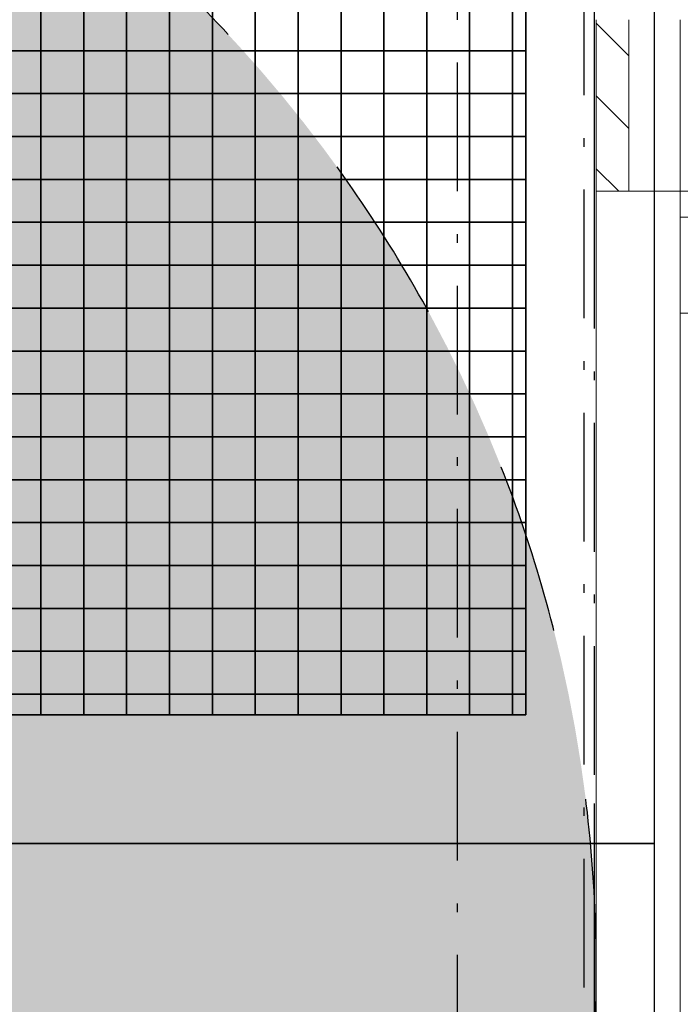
# Model space of a CAD drawing. Header units: millimetres. Extents: x -173281 to 144469, y -85977 to 83288.
# Tile 256 of 256: x -78262 to -77877, y -17681 to -17107. Entities that reach past the tile are written whole.
import ezdxf
from ezdxf.enums import TextEntityAlignment as Align

# ---------------------------------------------------------------- set-up
doc = ezdxf.new("R2010")
doc.units = ezdxf.units.MM
doc.header["$LTSCALE"] = 0.5
doc.header["$MEASUREMENT"] = 0
for name, pattern in [('Over snittplan', [260, 150, -50, 10, -50]), ('PLINE', [0]), ('Prikk & stiplet', [1340.555525, 705.555534, -352.777767, 0, -282.222223]), ('Stipling', [400, 200, -200])]:
    doc.linetypes.add(name, pattern=pattern)
for name, color, linetype in [('216- Direkte fundamentering(Nye konstruksjoner)', 7, 'Continuous'), ('217- Drenering(Nye konstruksjoner)', 7, 'Continuous'), ('223- Bjelker(Nye konstruksjoner)', 7, 'Continuous'), ('235- Utvendig kledning og overflate (Skravur)(Nye konstruksjoner)', 7, 'Continuous'), ('244- Vinduer_ dører_ foldevegger(Nye konstruksjoner)', 7, 'Continuous'), ('252- Gulv på grunn_ bunnplate(Nye konstruksjoner)', 7, 'Continuous'), ('255- Gulvoverflate (Skravur)(Nye konstruksjoner)', 7, 'Continuous'), ('279- Annet fast inventar(Nye konstruksjoner)', 7, 'Continuous'), ('852- Teknisk_symbolsk informasjon_ bygning(Nye konstruksjoner)', 7, 'Continuous')]:
    doc.layers.add(name, color=color, linetype=linetype)
doc.layers.add('234- Vinduer_ dører_ porter(Nye konstruksjoner)', color=7, linetype='Continuous', lineweight=0)
doc.layers.add('235- Utvendig kledning og overflate(Nye konstruksjoner)', color=7, linetype='Continuous', lineweight=0)
doc.styles.add('GENERATED_STYLE_1', font='arial.ttf')
doc.styles.add('GENERATED_STYLE_2', font='arial.ttf')

# ---------------------------------------------------------------- blocks, each defined once
blk = doc.blocks.new('*X31')
at = {"layer": '255- Gulvoverflate (Skravur)(Nye konstruksjoner)', "linetype": 'PLINE'}
for p, q in [((-78250, -17125), (-78250, -17100)), ((-78250, -17100), (-78250, -17125)), ((-78225, -17125), (-78225, -17100)), ((-78225, -17100), (-78225, -17125)), ((-78200, -17125), (-78200, -17100)), ((-78200, -17100), (-78200, -17125)), ((-78175, -17125), (-78175, -17100)), ((-78175, -17100), (-78175, -17125)), ((-78150, -17125), (-78150, -17100)), ((-78150, -17100), (-78150, -17125)), ((-78125, -17125), (-78125, -17100)), ((-78125, -17100), (-78125, -17125)), ((-78100, -17125), (-78100, -17100)), ((-78100, -17100), (-78100, -17125)), ((-78075, -17125), (-78075, -17100)), ((-78075, -17100), (-78075, -17125)), ((-78050, -17125), (-78050, -17100)), ((-78050, -17100), (-78050, -17125)), ((-78025, -17125), (-78025, -17100)), ((-78025, -17100), (-78025, -17125)), ((-78000, -17125), (-78000, -17100)), ((-78000, -17100), (-78000, -17125)), ((-77975, -17125), (-77975, -17100)), ((-77975, -17100), (-77975, -17125)), ((-78275, -17125), (-78250, -17125)), ((-78250, -17125), (-78275, -17125)), ((-78250, -17125), (-78225, -17125)), ((-78250, -17150), (-78250, -17125)), ((-78225, -17125), (-78250, -17125)), ((-78250, -17125), (-78250, -17150)), ((-78225, -17125), (-78200, -17125)), ((-78225, -17150), (-78225, -17125)), ((-78200, -17125), (-78225, -17125)), ((-78225, -17125), (-78225, -17150)), ((-78200, -17125), (-78175, -17125)), ((-78200, -17150), (-78200, -17125)), ((-78175, -17125), (-78200, -17125)), ((-78200, -17125), (-78200, -17150)), ((-78175, -17125), (-78150, -17125)), ((-78175, -17150), (-78175, -17125)), ((-78150, -17125), (-78175, -17125)), ((-78175, -17125), (-78175, -17150)), ((-78150, -17125), (-78125, -17125)), ((-78150, -17150), (-78150, -17125)), ((-78125, -17125), (-78150, -17125)), ((-78150, -17125), (-78150, -17150)), ((-78125, -17125), (-78100, -17125)), ((-78125, -17150), (-78125, -17125)), ((-78100, -17125), (-78125, -17125)), ((-78125, -17125), (-78125, -17150)), ((-78100, -17125), (-78075, -17125)), ((-78100, -17150), (-78100, -17125)), ((-78075, -17125), (-78100, -17125)), ((-78100, -17125), (-78100, -17150)), ((-78075, -17125), (-78050, -17125)), ((-78075, -17150), (-78075, -17125)), ((-78050, -17125), (-78075, -17125)), ((-78075, -17125), (-78075, -17150)), ((-78050, -17125), (-78025, -17125)), ((-78050, -17150), (-78050, -17125)), ((-78025, -17125), (-78050, -17125)), ((-78050, -17125), (-78050, -17150)), ((-78025, -17125), (-78000, -17125)), ((-78025, -17150), (-78025, -17125)), ((-78000, -17125), (-78025, -17125)), ((-78025, -17125), (-78025, -17150)), ((-78000, -17125), (-77975, -17125)), ((-78000, -17150), (-78000, -17125)), ((-77975, -17125), (-78000, -17125)), ((-78000, -17125), (-78000, -17150)), ((-77975, -17125), (-77967.16, -17125)), ((-77975, -17150), (-77975, -17125)), ((-77967.16, -17125), (-77975, -17125)), ((-77975, -17125), (-77975, -17150)), ((-78275, -17150), (-78250, -17150)), ((-78250, -17150), (-78275, -17150)), ((-78250, -17150), (-78225, -17150)), ((-78250, -17175), (-78250, -17150)), ((-78225, -17150), (-78250, -17150)), ((-78250, -17150), (-78250, -17175)), ((-78225, -17150), (-78200, -17150)), ((-78225, -17175), (-78225, -17150)), ((-78200, -17150), (-78225, -17150)), ((-78225, -17150), (-78225, -17175)), ((-78200, -17150), (-78175, -17150)), ((-78200, -17175), (-78200, -17150)), ((-78175, -17150), (-78200, -17150)), ((-78200, -17150), (-78200, -17175)), ((-78175, -17150), (-78150, -17150)), ((-78175, -17175), (-78175, -17150)), ((-78150, -17150), (-78175, -17150)), ((-78175, -17150), (-78175, -17175)), ((-78150, -17150), (-78125, -17150)), ((-78150, -17175), (-78150, -17150)), ((-78125, -17150), (-78150, -17150)), ((-78150, -17150), (-78150, -17175)), ((-78125, -17150), (-78100, -17150)), ((-78125, -17175), (-78125, -17150)), ((-78100, -17150), (-78125, -17150)), ((-78125, -17150), (-78125, -17175)), ((-78100, -17150), (-78075, -17150)), ((-78100, -17175), (-78100, -17150)), ((-78075, -17150), (-78100, -17150)), ((-78100, -17150), (-78100, -17175)), ((-78075, -17150), (-78050, -17150)), ((-78075, -17175), (-78075, -17150)), ((-78050, -17150), (-78075, -17150)), ((-78075, -17150), (-78075, -17175)), ((-78050, -17150), (-78025, -17150)), ((-78050, -17175), (-78050, -17150)), ((-78025, -17150), (-78050, -17150)), ((-78050, -17150), (-78050, -17175)), ((-78025, -17150), (-78000, -17150)), ((-78025, -17175), (-78025, -17150)), ((-78000, -17150), (-78025, -17150)), ((-78025, -17150), (-78025, -17175)), ((-78000, -17150), (-77975, -17150)), ((-78000, -17175), (-78000, -17150)), ((-77975, -17150), (-78000, -17150)), ((-78000, -17150), (-78000, -17175)), ((-77975, -17150), (-77967.16, -17150)), ((-77975, -17175), (-77975, -17150)), ((-77967.16, -17150), (-77975, -17150)), ((-77975, -17150), (-77975, -17175)), ((-78275, -17175), (-78250, -17175)), ((-78250, -17175), (-78275, -17175)), ((-78250, -17175), (-78225, -17175)), ((-78250, -17200), (-78250, -17175)), ((-78225, -17175), (-78250, -17175)), ((-78250, -17175), (-78250, -17200)), ((-78225, -17175), (-78200, -17175)), ((-78225, -17200), (-78225, -17175)), ((-78200, -17175), (-78225, -17175)), ((-78225, -17175), (-78225, -17200)), ((-78200, -17175), (-78175, -17175)), ((-78200, -17200), (-78200, -17175)), ((-78175, -17175), (-78200, -17175)), ((-78200, -17175), (-78200, -17200)), ((-78175, -17175), (-78150, -17175)), ((-78175, -17200), (-78175, -17175)), ((-78150, -17175), (-78175, -17175)), ((-78175, -17175), (-78175, -17200)), ((-78150, -17175), (-78125, -17175)), ((-78150, -17200), (-78150, -17175)), ((-78125, -17175), (-78150, -17175)), ((-78150, -17175), (-78150, -17200)), ((-78125, -17175), (-78100, -17175)), ((-78125, -17200), (-78125, -17175)), ((-78100, -17175), (-78125, -17175)), ((-78125, -17175), (-78125, -17200)), ((-78100, -17175), (-78075, -17175)), ((-78100, -17200), (-78100, -17175)), ((-78075, -17175), (-78100, -17175)), ((-78100, -17175), (-78100, -17200)), ((-78075, -17175), (-78050, -17175)), ((-78075, -17200), (-78075, -17175)), ((-78050, -17175), (-78075, -17175)), ((-78075, -17175), (-78075, -17200)), ((-78050, -17175), (-78025, -17175)), ((-78050, -17200), (-78050, -17175)), ((-78025, -17175), (-78050, -17175)), ((-78050, -17175), (-78050, -17200)), ((-78025, -17175), (-78000, -17175)), ((-78025, -17200), (-78025, -17175)), ((-78000, -17175), (-78025, -17175)), ((-78025, -17175), (-78025, -17200)), ((-78000, -17175), (-77975, -17175)), ((-78000, -17200), (-78000, -17175)), ((-77975, -17175), (-78000, -17175)), ((-78000, -17175), (-78000, -17200)), ((-77975, -17175), (-77967.16, -17175)), ((-77975, -17200), (-77975, -17175)), ((-77967.16, -17175), (-77975, -17175)), ((-77975, -17175), (-77975, -17200)), ((-78275, -17200), (-78250, -17200)), ((-78250, -17200), (-78275, -17200)), ((-78250, -17200), (-78225, -17200)), ((-78250, -17225), (-78250, -17200)), ((-78225, -17200), (-78250, -17200)), ((-78250, -17200), (-78250, -17225)), ((-78225, -17200), (-78200, -17200)), ((-78225, -17225), (-78225, -17200)), ((-78200, -17200), (-78225, -17200)), ((-78225, -17200), (-78225, -17225)), ((-78200, -17200), (-78175, -17200)), ((-78200, -17225), (-78200, -17200)), ((-78175, -17200), (-78200, -17200)), ((-78200, -17200), (-78200, -17225)), ((-78175, -17200), (-78150, -17200)), ((-78175, -17225), (-78175, -17200)), ((-78150, -17200), (-78175, -17200)), ((-78175, -17200), (-78175, -17225)), ((-78150, -17200), (-78125, -17200)), ((-78150, -17225), (-78150, -17200)), ((-78125, -17200), (-78150, -17200)), ((-78150, -17200), (-78150, -17225)), ((-78125, -17200), (-78100, -17200)), ((-78125, -17225), (-78125, -17200)), ((-78100, -17200), (-78125, -17200)), ((-78125, -17200), (-78125, -17225)), ((-78100, -17200), (-78075, -17200)), ((-78100, -17225), (-78100, -17200)), ((-78075, -17200), (-78100, -17200)), ((-78100, -17200), (-78100, -17225)), ((-78075, -17200), (-78050, -17200)), ((-78075, -17225), (-78075, -17200)), ((-78050, -17200), (-78075, -17200)), ((-78075, -17200), (-78075, -17225)), ((-78050, -17200), (-78025, -17200)), ((-78050, -17225), (-78050, -17200)), ((-78025, -17200), (-78050, -17200)), ((-78050, -17200), (-78050, -17225)), ((-78025, -17200), (-78000, -17200)), ((-78025, -17225), (-78025, -17200)), ((-78000, -17200), (-78025, -17200)), ((-78025, -17200), (-78025, -17225)), ((-78000, -17200), (-77975, -17200)), ((-78000, -17225), (-78000, -17200)), ((-77975, -17200), (-78000, -17200)), ((-78000, -17200), (-78000, -17225)), ((-77975, -17200), (-77967.16, -17200)), ((-77975, -17225), (-77975, -17200)), ((-77967.16, -17200), (-77975, -17200)), ((-77975, -17200), (-77975, -17225)), ((-78275, -17225), (-78250, -17225)), ((-78250, -17225), (-78275, -17225)), ((-78250, -17225), (-78225, -17225)), ((-78250, -17250), (-78250, -17225)), ((-78225, -17225), (-78250, -17225)), ((-78250, -17225), (-78250, -17250)), ((-78225, -17225), (-78200, -17225)), ((-78225, -17250), (-78225, -17225)), ((-78200, -17225), (-78225, -17225)), ((-78225, -17225), (-78225, -17250)), ((-78200, -17225), (-78175, -17225)), ((-78200, -17250), (-78200, -17225)), ((-78175, -17225), (-78200, -17225)), ((-78200, -17225), (-78200, -17250)), ((-78175, -17225), (-78150, -17225)), ((-78175, -17250), (-78175, -17225)), ((-78150, -17225), (-78175, -17225)), ((-78175, -17225), (-78175, -17250)), ((-78150, -17225), (-78125, -17225)), ((-78150, -17250), (-78150, -17225)), ((-78125, -17225), (-78150, -17225)), ((-78150, -17225), (-78150, -17250)), ((-78125, -17225), (-78100, -17225)), ((-78125, -17250), (-78125, -17225)), ((-78100, -17225), (-78125, -17225)), ((-78125, -17225), (-78125, -17250)), ((-78100, -17225), (-78075, -17225)), ((-78100, -17250), (-78100, -17225)), ((-78075, -17225), (-78100, -17225)), ((-78100, -17225), (-78100, -17250)), ((-78075, -17225), (-78050, -17225)), ((-78075, -17250), (-78075, -17225)), ((-78050, -17225), (-78075, -17225)), ((-78075, -17225), (-78075, -17250)), ((-78050, -17225), (-78025, -17225)), ((-78050, -17250), (-78050, -17225)), ((-78025, -17225), (-78050, -17225)), ((-78050, -17225), (-78050, -17250)), ((-78025, -17225), (-78000, -17225)), ((-78025, -17250), (-78025, -17225)), ((-78000, -17225), (-78025, -17225)), ((-78025, -17225), (-78025, -17250)), ((-78000, -17225), (-77975, -17225)), ((-78000, -17250), (-78000, -17225)), ((-77975, -17225), (-78000, -17225)), ((-78000, -17225), (-78000, -17250)), ((-77975, -17225), (-77967.16, -17225)), ((-77975, -17250), (-77975, -17225)), ((-77967.16, -17225), (-77975, -17225)), ((-77975, -17225), (-77975, -17250)), ((-78275, -17250), (-78250, -17250)), ((-78250, -17250), (-78275, -17250)), ((-78250, -17250), (-78225, -17250)), ((-78250, -17275), (-78250, -17250)), ((-78225, -17250), (-78250, -17250)), ((-78250, -17250), (-78250, -17275)), ((-78225, -17250), (-78200, -17250)), ((-78225, -17275), (-78225, -17250)), ((-78200, -17250), (-78225, -17250)), ((-78225, -17250), (-78225, -17275)), ((-78200, -17250), (-78175, -17250)), ((-78200, -17275), (-78200, -17250)), ((-78175, -17250), (-78200, -17250)), ((-78200, -17250), (-78200, -17275)), ((-78175, -17250), (-78150, -17250)), ((-78175, -17275), (-78175, -17250)), ((-78150, -17250), (-78175, -17250)), ((-78175, -17250), (-78175, -17275)), ((-78150, -17250), (-78125, -17250)), ((-78150, -17275), (-78150, -17250)), ((-78125, -17250), (-78150, -17250)), ((-78150, -17250), (-78150, -17275)), ((-78125, -17250), (-78100, -17250)), ((-78125, -17275), (-78125, -17250)), ((-78100, -17250), (-78125, -17250)), ((-78125, -17250), (-78125, -17275)), ((-78100, -17250), (-78075, -17250)), ((-78100, -17275), (-78100, -17250)), ((-78075, -17250), (-78100, -17250)), ((-78100, -17250), (-78100, -17275)), ((-78075, -17250), (-78050, -17250)), ((-78075, -17275), (-78075, -17250)), ((-78050, -17250), (-78075, -17250)), ((-78075, -17250), (-78075, -17275)), ((-78050, -17250), (-78025, -17250)), ((-78050, -17275), (-78050, -17250)), ((-78025, -17250), (-78050, -17250)), ((-78050, -17250), (-78050, -17275)), ((-78025, -17250), (-78000, -17250)), ((-78025, -17275), (-78025, -17250)), ((-78000, -17250), (-78025, -17250)), ((-78025, -17250), (-78025, -17275)), ((-78000, -17250), (-77975, -17250)), ((-78000, -17275), (-78000, -17250)), ((-77975, -17250), (-78000, -17250)), ((-78000, -17250), (-78000, -17275)), ((-77975, -17250), (-77967.16, -17250)), ((-77975, -17275), (-77975, -17250)), ((-77967.16, -17250), (-77975, -17250)), ((-77975, -17250), (-77975, -17275)), ((-78275, -17275), (-78250, -17275)), ((-78250, -17275), (-78275, -17275)), ((-78250, -17275), (-78225, -17275)), ((-78250, -17300), (-78250, -17275)), ((-78225, -17275), (-78250, -17275)), ((-78250, -17275), (-78250, -17300)), ((-78225, -17275), (-78200, -17275)), ((-78225, -17300), (-78225, -17275)), ((-78200, -17275), (-78225, -17275)), ((-78225, -17275), (-78225, -17300)), ((-78200, -17275), (-78175, -17275)), ((-78200, -17300), (-78200, -17275)), ((-78175, -17275), (-78200, -17275)), ((-78200, -17275), (-78200, -17300)), ((-78175, -17275), (-78150, -17275)), ((-78175, -17300), (-78175, -17275)), ((-78150, -17275), (-78175, -17275)), ((-78175, -17275), (-78175, -17300)), ((-78150, -17275), (-78125, -17275)), ((-78150, -17300), (-78150, -17275)), ((-78125, -17275), (-78150, -17275)), ((-78150, -17275), (-78150, -17300)), ((-78125, -17275), (-78100, -17275)), ((-78125, -17300), (-78125, -17275)), ((-78100, -17275), (-78125, -17275)), ((-78125, -17275), (-78125, -17300)), ((-78100, -17275), (-78075, -17275)), ((-78100, -17300), (-78100, -17275)), ((-78075, -17275), (-78100, -17275)), ((-78100, -17275), (-78100, -17300)), ((-78075, -17275), (-78050, -17275)), ((-78075, -17300), (-78075, -17275)), ((-78050, -17275), (-78075, -17275)), ((-78075, -17275), (-78075, -17300)), ((-78050, -17275), (-78025, -17275)), ((-78050, -17300), (-78050, -17275)), ((-78025, -17275), (-78050, -17275)), ((-78050, -17275), (-78050, -17300)), ((-78025, -17275), (-78000, -17275)), ((-78025, -17300), (-78025, -17275)), ((-78000, -17275), (-78025, -17275)), ((-78025, -17275), (-78025, -17300)), ((-78000, -17275), (-77975, -17275)), ((-78000, -17300), (-78000, -17275)), ((-77975, -17275), (-78000, -17275)), ((-78000, -17275), (-78000, -17300)), ((-77975, -17275), (-77967.16, -17275)), ((-77975, -17300), (-77975, -17275)), ((-77967.16, -17275), (-77975, -17275)), ((-77975, -17275), (-77975, -17300)), ((-78275, -17300), (-78250, -17300)), ((-78250, -17300), (-78275, -17300)), ((-78250, -17300), (-78225, -17300)), ((-78250, -17325), (-78250, -17300)), ((-78225, -17300), (-78250, -17300)), ((-78250, -17300), (-78250, -17325)), ((-78225, -17300), (-78200, -17300)), ((-78225, -17325), (-78225, -17300)), ((-78200, -17300), (-78225, -17300)), ((-78225, -17300), (-78225, -17325)), ((-78200, -17300), (-78175, -17300)), ((-78200, -17325), (-78200, -17300)), ((-78175, -17300), (-78200, -17300)), ((-78200, -17300), (-78200, -17325)), ((-78175, -17300), (-78150, -17300)), ((-78175, -17325), (-78175, -17300)), ((-78150, -17300), (-78175, -17300)), ((-78175, -17300), (-78175, -17325)), ((-78150, -17300), (-78125, -17300)), ((-78150, -17325), (-78150, -17300)), ((-78125, -17300), (-78150, -17300)), ((-78150, -17300), (-78150, -17325)), ((-78125, -17300), (-78100, -17300)), ((-78125, -17325), (-78125, -17300)), ((-78100, -17300), (-78125, -17300)), ((-78125, -17300), (-78125, -17325)), ((-78100, -17300), (-78075, -17300)), ((-78100, -17325), (-78100, -17300)), ((-78075, -17300), (-78100, -17300)), ((-78100, -17300), (-78100, -17325)), ((-78075, -17300), (-78050, -17300)), ((-78075, -17325), (-78075, -17300)), ((-78050, -17300), (-78075, -17300)), ((-78075, -17300), (-78075, -17325)), ((-78050, -17300), (-78025, -17300)), ((-78050, -17325), (-78050, -17300)), ((-78025, -17300), (-78050, -17300)), ((-78050, -17300), (-78050, -17325)), ((-78025, -17300), (-78000, -17300)), ((-78025, -17325), (-78025, -17300)), ((-78000, -17300), (-78025, -17300)), ((-78025, -17300), (-78025, -17325)), ((-78000, -17300), (-77975, -17300)), ((-78000, -17325), (-78000, -17300)), ((-77975, -17300), (-78000, -17300)), ((-78000, -17300), (-78000, -17325)), ((-77975, -17300), (-77967.16, -17300)), ((-77975, -17325), (-77975, -17300)), ((-77967.16, -17300), (-77975, -17300)), ((-77975, -17300), (-77975, -17325)), ((-78275, -17325), (-78250, -17325)), ((-78250, -17325), (-78275, -17325)), ((-78250, -17325), (-78225, -17325)), ((-78250, -17350), (-78250, -17325)), ((-78225, -17325), (-78250, -17325)), ((-78250, -17325), (-78250, -17350)), ((-78225, -17325), (-78200, -17325)), ((-78225, -17350), (-78225, -17325)), ((-78200, -17325), (-78225, -17325)), ((-78225, -17325), (-78225, -17350)), ((-78200, -17325), (-78175, -17325)), ((-78200, -17350), (-78200, -17325)), ((-78175, -17325), (-78200, -17325)), ((-78200, -17325), (-78200, -17350)), ((-78175, -17325), (-78150, -17325)), ((-78175, -17350), (-78175, -17325)), ((-78150, -17325), (-78175, -17325)), ((-78175, -17325), (-78175, -17350)), ((-78150, -17325), (-78125, -17325)), ((-78150, -17350), (-78150, -17325)), ((-78125, -17325), (-78150, -17325)), ((-78150, -17325), (-78150, -17350)), ((-78125, -17325), (-78100, -17325)), ((-78125, -17350), (-78125, -17325)), ((-78100, -17325), (-78125, -17325)), ((-78125, -17325), (-78125, -17350)), ((-78100, -17325), (-78075, -17325)), ((-78100, -17350), (-78100, -17325)), ((-78075, -17325), (-78100, -17325)), ((-78100, -17325), (-78100, -17350)), ((-78075, -17325), (-78050, -17325)), ((-78075, -17350), (-78075, -17325)), ((-78050, -17325), (-78075, -17325)), ((-78075, -17325), (-78075, -17350)), ((-78050, -17325), (-78025, -17325)), ((-78050, -17350), (-78050, -17325)), ((-78025, -17325), (-78050, -17325)), ((-78050, -17325), (-78050, -17350)), ((-78025, -17325), (-78000, -17325)), ((-78025, -17350), (-78025, -17325)), ((-78000, -17325), (-78025, -17325)), ((-78025, -17325), (-78025, -17350)), ((-78000, -17325), (-77975, -17325)), ((-78000, -17350), (-78000, -17325)), ((-77975, -17325), (-78000, -17325)), ((-78000, -17325), (-78000, -17350)), ((-77975, -17325), (-77967.16, -17325)), ((-77975, -17350), (-77975, -17325)), ((-77967.16, -17325), (-77975, -17325)), ((-77975, -17325), (-77975, -17350)), ((-78275, -17350), (-78250, -17350)), ((-78250, -17350), (-78275, -17350)), ((-78250, -17350), (-78225, -17350)), ((-78250, -17375), (-78250, -17350)), ((-78225, -17350), (-78250, -17350)), ((-78250, -17350), (-78250, -17375)), ((-78225, -17350), (-78200, -17350)), ((-78225, -17375), (-78225, -17350)), ((-78200, -17350), (-78225, -17350)), ((-78225, -17350), (-78225, -17375)), ((-78200, -17350), (-78175, -17350)), ((-78200, -17375), (-78200, -17350)), ((-78175, -17350), (-78200, -17350)), ((-78200, -17350), (-78200, -17375)), ((-78175, -17350), (-78150, -17350)), ((-78175, -17375), (-78175, -17350)), ((-78150, -17350), (-78175, -17350)), ((-78175, -17350), (-78175, -17375)), ((-78150, -17350), (-78125, -17350)), ((-78150, -17375), (-78150, -17350)), ((-78125, -17350), (-78150, -17350)), ((-78150, -17350), (-78150, -17375)), ((-78125, -17350), (-78100, -17350)), ((-78125, -17375), (-78125, -17350)), ((-78100, -17350), (-78125, -17350)), ((-78125, -17350), (-78125, -17375)), ((-78100, -17350), (-78075, -17350)), ((-78100, -17375), (-78100, -17350)), ((-78075, -17350), (-78100, -17350)), ((-78100, -17350), (-78100, -17375)), ((-78075, -17350), (-78050, -17350)), ((-78075, -17375), (-78075, -17350)), ((-78050, -17350), (-78075, -17350)), ((-78075, -17350), (-78075, -17375)), ((-78050, -17350), (-78025, -17350)), ((-78050, -17375), (-78050, -17350)), ((-78025, -17350), (-78050, -17350)), ((-78050, -17350), (-78050, -17375)), ((-78025, -17350), (-78000, -17350)), ((-78025, -17375), (-78025, -17350)), ((-78000, -17350), (-78025, -17350)), ((-78025, -17350), (-78025, -17375)), ((-78000, -17350), (-77975, -17350)), ((-78000, -17375), (-78000, -17350)), ((-77975, -17350), (-78000, -17350)), ((-78000, -17350), (-78000, -17375)), ((-77975, -17350), (-77967.16, -17350)), ((-77975, -17375), (-77975, -17350)), ((-77967.16, -17350), (-77975, -17350)), ((-77975, -17350), (-77975, -17375)), ((-78275, -17375), (-78250, -17375)), ((-78250, -17375), (-78275, -17375)), ((-78250, -17375), (-78225, -17375)), ((-78250, -17400), (-78250, -17375)), ((-78225, -17375), (-78250, -17375)), ((-78250, -17375), (-78250, -17400)), ((-78225, -17375), (-78200, -17375)), ((-78225, -17400), (-78225, -17375)), ((-78200, -17375), (-78225, -17375)), ((-78225, -17375), (-78225, -17400)), ((-78200, -17375), (-78175, -17375)), ((-78200, -17400), (-78200, -17375)), ((-78175, -17375), (-78200, -17375)), ((-78200, -17375), (-78200, -17400)), ((-78175, -17375), (-78150, -17375)), ((-78175, -17400), (-78175, -17375)), ((-78150, -17375), (-78175, -17375)), ((-78175, -17375), (-78175, -17400)), ((-78150, -17375), (-78125, -17375)), ((-78150, -17400), (-78150, -17375)), ((-78125, -17375), (-78150, -17375)), ((-78150, -17375), (-78150, -17400)), ((-78125, -17375), (-78100, -17375)), ((-78125, -17400), (-78125, -17375)), ((-78100, -17375), (-78125, -17375)), ((-78125, -17375), (-78125, -17400)), ((-78100, -17375), (-78075, -17375)), ((-78100, -17400), (-78100, -17375)), ((-78075, -17375), (-78100, -17375)), ((-78100, -17375), (-78100, -17400)), ((-78075, -17375), (-78050, -17375)), ((-78075, -17400), (-78075, -17375)), ((-78050, -17375), (-78075, -17375)), ((-78075, -17375), (-78075, -17400)), ((-78050, -17375), (-78025, -17375)), ((-78050, -17400), (-78050, -17375)), ((-78025, -17375), (-78050, -17375)), ((-78050, -17375), (-78050, -17400)), ((-78025, -17375), (-78000, -17375)), ((-78025, -17400), (-78025, -17375)), ((-78000, -17375), (-78025, -17375)), ((-78025, -17375), (-78025, -17400)), ((-78000, -17375), (-77975, -17375)), ((-78000, -17400), (-78000, -17375)), ((-77975, -17375), (-78000, -17375)), ((-78000, -17375), (-78000, -17400)), ((-77975, -17375), (-77967.16, -17375)), ((-77975, -17400), (-77975, -17375)), ((-77967.16, -17375), (-77975, -17375)), ((-77975, -17375), (-77975, -17400)), ((-78275, -17400), (-78250, -17400)), ((-78250, -17400), (-78275, -17400)), ((-78250, -17400), (-78225, -17400)), ((-78250, -17425), (-78250, -17400)), ((-78225, -17400), (-78250, -17400)), ((-78250, -17400), (-78250, -17425)), ((-78225, -17400), (-78200, -17400)), ((-78225, -17425), (-78225, -17400)), ((-78200, -17400), (-78225, -17400)), ((-78225, -17400), (-78225, -17425)), ((-78200, -17400), (-78175, -17400)), ((-78200, -17425), (-78200, -17400)), ((-78175, -17400), (-78200, -17400)), ((-78200, -17400), (-78200, -17425)), ((-78175, -17400), (-78150, -17400)), ((-78175, -17425), (-78175, -17400)), ((-78150, -17400), (-78175, -17400)), ((-78175, -17400), (-78175, -17425)), ((-78150, -17400), (-78125, -17400)), ((-78150, -17425), (-78150, -17400)), ((-78125, -17400), (-78150, -17400)), ((-78150, -17400), (-78150, -17425)), ((-78125, -17400), (-78100, -17400)), ((-78125, -17425), (-78125, -17400)), ((-78100, -17400), (-78125, -17400)), ((-78125, -17400), (-78125, -17425)), ((-78100, -17400), (-78075, -17400)), ((-78100, -17425), (-78100, -17400)), ((-78075, -17400), (-78100, -17400)), ((-78100, -17400), (-78100, -17425)), ((-78075, -17400), (-78050, -17400)), ((-78075, -17425), (-78075, -17400)), ((-78050, -17400), (-78075, -17400)), ((-78075, -17400), (-78075, -17425)), ((-78050, -17400), (-78025, -17400)), ((-78050, -17425), (-78050, -17400)), ((-78025, -17400), (-78050, -17400)), ((-78050, -17400), (-78050, -17425)), ((-78025, -17400), (-78000, -17400)), ((-78025, -17425), (-78025, -17400)), ((-78000, -17400), (-78025, -17400)), ((-78025, -17400), (-78025, -17425)), ((-78000, -17400), (-77975, -17400)), ((-78000, -17425), (-78000, -17400)), ((-77975, -17400), (-78000, -17400)), ((-78000, -17400), (-78000, -17425)), ((-77975, -17400), (-77967.16, -17400)), ((-77975, -17425), (-77975, -17400)), ((-77967.16, -17400), (-77975, -17400)), ((-77975, -17400), (-77975, -17425)), ((-78275, -17425), (-78250, -17425)), ((-78250, -17425), (-78275, -17425)), ((-78250, -17425), (-78225, -17425)), ((-78250, -17450), (-78250, -17425)), ((-78225, -17425), (-78250, -17425)), ((-78250, -17425), (-78250, -17450)), ((-78225, -17425), (-78200, -17425)), ((-78225, -17450), (-78225, -17425)), ((-78200, -17425), (-78225, -17425)), ((-78225, -17425), (-78225, -17450)), ((-78200, -17425), (-78175, -17425)), ((-78200, -17450), (-78200, -17425)), ((-78175, -17425), (-78200, -17425)), ((-78200, -17425), (-78200, -17450)), ((-78175, -17425), (-78150, -17425)), ((-78175, -17450), (-78175, -17425)), ((-78150, -17425), (-78175, -17425)), ((-78175, -17425), (-78175, -17450)), ((-78150, -17425), (-78125, -17425)), ((-78150, -17450), (-78150, -17425)), ((-78125, -17425), (-78150, -17425)), ((-78150, -17425), (-78150, -17450)), ((-78125, -17425), (-78100, -17425)), ((-78125, -17450), (-78125, -17425)), ((-78100, -17425), (-78125, -17425)), ((-78125, -17425), (-78125, -17450)), ((-78100, -17425), (-78075, -17425)), ((-78100, -17450), (-78100, -17425)), ((-78075, -17425), (-78100, -17425)), ((-78100, -17425), (-78100, -17450)), ((-78075, -17425), (-78050, -17425)), ((-78075, -17450), (-78075, -17425)), ((-78050, -17425), (-78075, -17425)), ((-78075, -17425), (-78075, -17450)), ((-78050, -17425), (-78025, -17425)), ((-78050, -17450), (-78050, -17425)), ((-78025, -17425), (-78050, -17425)), ((-78050, -17425), (-78050, -17450)), ((-78025, -17425), (-78000, -17425)), ((-78025, -17450), (-78025, -17425)), ((-78000, -17425), (-78025, -17425)), ((-78025, -17425), (-78025, -17450)), ((-78000, -17425), (-77975, -17425)), ((-78000, -17450), (-78000, -17425)), ((-77975, -17425), (-78000, -17425)), ((-78000, -17425), (-78000, -17450)), ((-77975, -17425), (-77967.16, -17425)), ((-77975, -17450), (-77975, -17425)), ((-77967.16, -17425), (-77975, -17425)), ((-77975, -17425), (-77975, -17450)), ((-78275, -17450), (-78250, -17450)), ((-78250, -17450), (-78275, -17450)), ((-78250, -17450), (-78225, -17450)), ((-78250, -17475), (-78250, -17450)), ((-78225, -17450), (-78250, -17450)), ((-78250, -17450), (-78250, -17475)), ((-78225, -17450), (-78200, -17450)), ((-78225, -17475), (-78225, -17450)), ((-78200, -17450), (-78225, -17450)), ((-78225, -17450), (-78225, -17475)), ((-78200, -17450), (-78175, -17450)), ((-78200, -17475), (-78200, -17450)), ((-78175, -17450), (-78200, -17450)), ((-78200, -17450), (-78200, -17475)), ((-78175, -17450), (-78150, -17450)), ((-78175, -17475), (-78175, -17450)), ((-78150, -17450), (-78175, -17450)), ((-78175, -17450), (-78175, -17475)), ((-78150, -17450), (-78125, -17450)), ((-78150, -17475), (-78150, -17450)), ((-78125, -17450), (-78150, -17450)), ((-78150, -17450), (-78150, -17475)), ((-78125, -17450), (-78100, -17450)), ((-78125, -17475), (-78125, -17450)), ((-78100, -17450), (-78125, -17450)), ((-78125, -17450), (-78125, -17475)), ((-78100, -17450), (-78075, -17450)), ((-78100, -17475), (-78100, -17450)), ((-78075, -17450), (-78100, -17450)), ((-78100, -17450), (-78100, -17475)), ((-78075, -17450), (-78050, -17450)), ((-78075, -17475), (-78075, -17450)), ((-78050, -17450), (-78075, -17450)), ((-78075, -17450), (-78075, -17475)), ((-78050, -17450), (-78025, -17450)), ((-78050, -17475), (-78050, -17450)), ((-78025, -17450), (-78050, -17450)), ((-78050, -17450), (-78050, -17475)), ((-78025, -17450), (-78000, -17450)), ((-78025, -17475), (-78025, -17450)), ((-78000, -17450), (-78025, -17450)), ((-78025, -17450), (-78025, -17475)), ((-78000, -17450), (-77975, -17450)), ((-78000, -17475), (-78000, -17450)), ((-77975, -17450), (-78000, -17450)), ((-78000, -17450), (-78000, -17475)), ((-77975, -17450), (-77967.16, -17450)), ((-77975, -17475), (-77975, -17450)), ((-77967.16, -17450), (-77975, -17450)), ((-77975, -17450), (-77975, -17475)), ((-78275, -17475), (-78250, -17475)), ((-78250, -17475), (-78275, -17475)), ((-78250, -17475), (-78225, -17475)), ((-78250, -17500), (-78250, -17475)), ((-78225, -17475), (-78250, -17475)), ((-78250, -17475), (-78250, -17500)), ((-78225, -17475), (-78200, -17475)), ((-78225, -17500), (-78225, -17475)), ((-78200, -17475), (-78225, -17475)), ((-78225, -17475), (-78225, -17500)), ((-78200, -17475), (-78175, -17475)), ((-78200, -17500), (-78200, -17475)), ((-78175, -17475), (-78200, -17475)), ((-78200, -17475), (-78200, -17500)), ((-78175, -17475), (-78150, -17475)), ((-78175, -17500), (-78175, -17475)), ((-78150, -17475), (-78175, -17475)), ((-78175, -17475), (-78175, -17500)), ((-78150, -17475), (-78125, -17475)), ((-78150, -17500), (-78150, -17475)), ((-78125, -17475), (-78150, -17475)), ((-78150, -17475), (-78150, -17500)), ((-78125, -17475), (-78100, -17475)), ((-78125, -17500), (-78125, -17475)), ((-78100, -17475), (-78125, -17475)), ((-78125, -17475), (-78125, -17500)), ((-78100, -17475), (-78075, -17475)), ((-78100, -17500), (-78100, -17475)), ((-78075, -17475), (-78100, -17475)), ((-78100, -17475), (-78100, -17500)), ((-78075, -17475), (-78050, -17475)), ((-78075, -17500), (-78075, -17475)), ((-78050, -17475), (-78075, -17475)), ((-78075, -17475), (-78075, -17500)), ((-78050, -17475), (-78025, -17475)), ((-78050, -17500), (-78050, -17475)), ((-78025, -17475), (-78050, -17475)), ((-78050, -17475), (-78050, -17500)), ((-78025, -17475), (-78000, -17475)), ((-78025, -17500), (-78025, -17475)), ((-78000, -17475), (-78025, -17475)), ((-78025, -17475), (-78025, -17500)), ((-78000, -17475), (-77975, -17475)), ((-78000, -17500), (-78000, -17475)), ((-77975, -17475), (-78000, -17475)), ((-78000, -17475), (-78000, -17500)), ((-77975, -17475), (-77967.16, -17475)), ((-77975, -17500), (-77975, -17475)), ((-77967.16, -17475), (-77975, -17475)), ((-77975, -17475), (-77975, -17500)), ((-78275, -17500), (-78250, -17500)), ((-78250, -17500), (-78275, -17500)), ((-78250, -17500), (-78225, -17500)), ((-78250, -17511.93), (-78250, -17500)), ((-78225, -17500), (-78250, -17500)), ((-78250, -17500), (-78250, -17511.93)), ((-78225, -17500), (-78200, -17500)), ((-78225, -17511.93), (-78225, -17500)), ((-78200, -17500), (-78225, -17500)), ((-78225, -17500), (-78225, -17511.93)), ((-78200, -17500), (-78175, -17500)), ((-78200, -17511.93), (-78200, -17500)), ((-78175, -17500), (-78200, -17500)), ((-78200, -17500), (-78200, -17511.93)), ((-78175, -17500), (-78150, -17500)), ((-78175, -17511.93), (-78175, -17500)), ((-78150, -17500), (-78175, -17500)), ((-78175, -17500), (-78175, -17511.93)), ((-78150, -17500), (-78125, -17500)), ((-78150, -17511.93), (-78150, -17500)), ((-78125, -17500), (-78150, -17500)), ((-78150, -17500), (-78150, -17511.93)), ((-78125, -17500), (-78100, -17500)), ((-78125, -17511.93), (-78125, -17500)), ((-78100, -17500), (-78125, -17500)), ((-78125, -17500), (-78125, -17511.93)), ((-78100, -17500), (-78075, -17500)), ((-78100, -17511.93), (-78100, -17500)), ((-78075, -17500), (-78100, -17500)), ((-78100, -17500), (-78100, -17511.93)), ((-78075, -17500), (-78050, -17500)), ((-78075, -17511.93), (-78075, -17500)), ((-78050, -17500), (-78075, -17500)), ((-78075, -17500), (-78075, -17511.93)), ((-78050, -17500), (-78025, -17500)), ((-78050, -17511.93), (-78050, -17500)), ((-78025, -17500), (-78050, -17500)), ((-78050, -17500), (-78050, -17511.93)), ((-78025, -17500), (-78000, -17500)), ((-78025, -17511.93), (-78025, -17500)), ((-78000, -17500), (-78025, -17500)), ((-78025, -17500), (-78025, -17511.93)), ((-78000, -17500), (-77975, -17500)), ((-78000, -17511.93), (-78000, -17500)), ((-77975, -17500), (-78000, -17500)), ((-78000, -17500), (-78000, -17511.93)), ((-77975, -17500), (-77967.16, -17500)), ((-77975, -17511.93), (-77975, -17500)), ((-77967.16, -17500), (-77975, -17500)), ((-77975, -17500), (-77975, -17511.93))]:
    blk.add_line(p, q, dxfattribs=at)
blk = doc.blocks.new('Vindustempel[108]', base_point=(-77926.16, -17716.93))
at = {"layer": '852- Teknisk_symbolsk informasjon_ bygning(Nye konstruksjoner)', "insert": (-78526.02, -17817.12), "char_height": 75, "attachment_point": 1, "rotation": 90, "style": 'GENERATED_STYLE_1'}
blk.add_mtext('\\A1;{\\pql;\\pt0,50;\\fArial|b0|i0|c0|p0;\\W1.000000;0\\fArial|b0|i0|c0|p0;\\W1.000000;\\A1{\\H.66x;\\S^  ;}\\fArial|b0|i0|c0|p0;\\W1.000000;\\fArial|b0|i0|c0|p0;\\W1.000000;\\A1{\\H.66x;\\S^  ;}}', dxfattribs=at)
at = {"layer": '852- Teknisk_symbolsk informasjon_ bygning(Nye konstruksjoner)', "style": 'GENERATED_STYLE_1'}
for tag, p in [('DUMMY_233', (-78661.02, -17336.69)), ('DUMMY_234', (-78543.16, -17759.92)), ('DUMMY_236', (-78425.3, -17817.12)), ('DUMMY_238', (-78307.45, -17834.27)), ('DUMMY_240', (-78189.59, -17834.27)), ('DUMMY_235', (-78425.3, -18097.17)), ('DUMMY_237', (-78307.45, -18097.17)), ('DUMMY_239', (-78189.59, -18097.17)), ('strUnitPrefix', (-78661.02, -18114.31)), ('strSillPrefix', (-78543.16, -18114.31))]:
    blk.add_attdef(tag, text='', height=75, rotation=90, dxfattribs=at).set_placement(p, align=Align.TOP_LEFT)
at = {"layer": '852- Teknisk_symbolsk informasjon_ bygning(Nye konstruksjoner)', "style": 'GENERATED_STYLE_2'}
blk.add_attdef('AC_WIDO_ID', text='', height=100, rotation=90, dxfattribs=at).set_placement((-78661.02, -18053.36), align=Align.BOTTOM_LEFT)
blk = doc.blocks.new('Vindu[92]')
at = {"layer": '234- Vinduer_ dører_ porter(Nye konstruksjoner)', "linetype": 'PLINE'}
for p, q in [((-77926.16, -18226.93), (-77926.16, -17206.93)), ((-77877.16, -17221.93), (-77877.16, -17206.93)), ((-77877.16, -17277.93), (-77877.16, -17221.93)), ((-77785.16, -17221.93), (-77877.16, -17221.93)), ((-77785.16, -17277.93), (-77877.16, -17277.93)), ((-77877.16, -18155.93), (-77877.16, -17277.93))]:
    blk.add_line(p, q, dxfattribs=at)
at = {"layer": '235- Utvendig kledning og overflate(Nye konstruksjoner)', "linetype": 'PLINE'}
for p, q in [((-77926.16, -17206.93), (-77907.16, -17206.93)), ((-77907.16, -17206.93), (-77877.16, -17206.93)), ((-77877.16, -17206.93), (-77868.16, -17206.93)), ((-77877.16, -17206.93), (-77868.16, -17206.93))]:
    blk.add_line(p, q, dxfattribs=at)
at = {"layer": '852- Teknisk_symbolsk informasjon_ bygning(Nye konstruksjoner)'}
blk.add_blockref('Vindustempel[108]', (-77926.16, -17716.93), dxfattribs=at)
blk = doc.blocks.new('Skilt handikap[248]', base_point=(-79526.16, -18460.81))
at = {"layer": '279- Annet fast inventar(Nye konstruksjoner)', "linetype": 'Continuous'}
blk.add_hatch(color=256, dxfattribs=at).paths.add_polyline_path([(-77926.16, -17660.81, 1), (-79526.16, -17660.81, 1)])
at = {"layer": '279- Annet fast inventar(Nye konstruksjoner)', "linetype": 'Stipling', "flags": 128}
blk.add_lwpolyline([(-77926.16, -17660.81, 1), (-79526.16, -17660.81, 1)], format="xyb", close=True, dxfattribs=at)

msp = doc.modelspace()

# ---------------------------------------------------------------- hatches: boundary and pattern name
at = {"layer": '235- Utvendig kledning og overflate (Skravur)(Nye konstruksjoner)', "linetype": 'Continuous'}
h = msp.add_hatch(dxfattribs=at)
h.set_pattern_fill('Skrålinjer_1', color=256, style=0, pattern_type=2)
h.set_pattern_definition([(315, (0, 0), (21.213203, 21.213203), [])])
h.paths.add_polyline_path([(-77926.16, -17206.93), (-77907.16, -17206.93), (-77907.16, -17106.93), (-77926.16, -17106.93)])

# ---------------------------------------------------------------- linework, layer by layer
at = {"layer": '216- Direkte fundamentering(Nye konstruksjoner)', "linetype": 'PLINE', "flags": 128}
for points in [[(-77967.16, -17511.93), (-78967.16, -17511.93)], [(-78967.16, -17586.93), (-77892.16, -17586.93)]]:
    msp.add_lwpolyline(points, dxfattribs=at)
at = {"layer": '217- Drenering(Nye konstruksjoner)', "linetype": 'PLINE', "flags": 128}
for points in [[(-77892.16, -17511.93), (-77892.16, -15936.93)], [(-77967.16, -16011.93), (-77967.16, -17511.93)], [(-77892.16, -17586.93), (-77892.16, -17511.93)]]:
    msp.add_lwpolyline(points, dxfattribs=at)
at = {"layer": '223- Bjelker(Nye konstruksjoner)', "linetype": 'Prikk & stiplet'}
msp.add_line((-77927.16, -18586.93), (-77927.16, -15686.93), dxfattribs=at)
at = {"layer": '223- Bjelker(Nye konstruksjoner)', "linetype": 'Over snittplan', "flags": 128}
for points in [[(-77927.16, -18586.93), (-77927.16, -15686.93)], [(-77933.16, -18580.93), (-77933.16, -15692.93)], [(-78007.16, -18506.93), (-78007.16, -15766.93)]]:
    msp.add_lwpolyline(points, dxfattribs=at)
at = {"layer": '235- Utvendig kledning og overflate(Nye konstruksjoner)', "linetype": 'PLINE'}
for p, q in [((-77907.16, -17106.93), (-77907.16, -17206.93)), ((-77877.16, -17106.93), (-77877.16, -17206.93)), ((-77926.16, -17206.93), (-77907.16, -17206.93)), ((-77907.16, -17206.93), (-77877.16, -17206.93)), ((-77877.16, -17206.93), (-77868.16, -17206.93))]:
    msp.add_line(p, q, dxfattribs=at)
at = {"layer": '235- Utvendig kledning og overflate(Nye konstruksjoner)', "linetype": 'PLINE', "flags": 128}
msp.add_lwpolyline([(-77926.16, -17106.93), (-77926.16, -17206.93)], dxfattribs=at)
at = {"layer": '252- Gulv på grunn_ bunnplate(Nye konstruksjoner)', "linetype": 'PLINE', "flags": 128}
msp.add_lwpolyline([(-79712.47, -15586.93), (-79712.47, -18686.93), (-77892.16, -18686.93), (-77892.16, -17586.93), (-79042.16, -17586.93), (-79042.16, -15936.93), (-77892.16, -15936.93), (-77892.16, -15586.93)], close=True, dxfattribs=at)
at = {"layer": '255- Gulvoverflate (Skravur)(Nye konstruksjoner)', "linetype": 'PLINE', "flags": 128}
msp.add_lwpolyline([(-78967.16, -16011.93), (-78967.16, -17511.93), (-77967.16, -17511.93), (-77967.16, -16011.93)], close=True, dxfattribs=at)

# ---------------------------------------------------------------- block references
at = {"layer": '244- Vinduer_ dører_ foldevegger(Nye konstruksjoner)', "linetype": 'PLINE'}
msp.add_blockref('Vindu[92]', (0, 0), dxfattribs=at)
at = {"layer": '255- Gulvoverflate (Skravur)(Nye konstruksjoner)', "linetype": 'PLINE'}
msp.add_blockref('*X31', (0, 0), dxfattribs=at)
at = {"layer": '279- Annet fast inventar(Nye konstruksjoner)', "linetype": 'PLINE'}
msp.add_blockref('Skilt handikap[248]', (-79526.16, -18460.81), dxfattribs=at)

doc.saveas('drawing.dxf')
